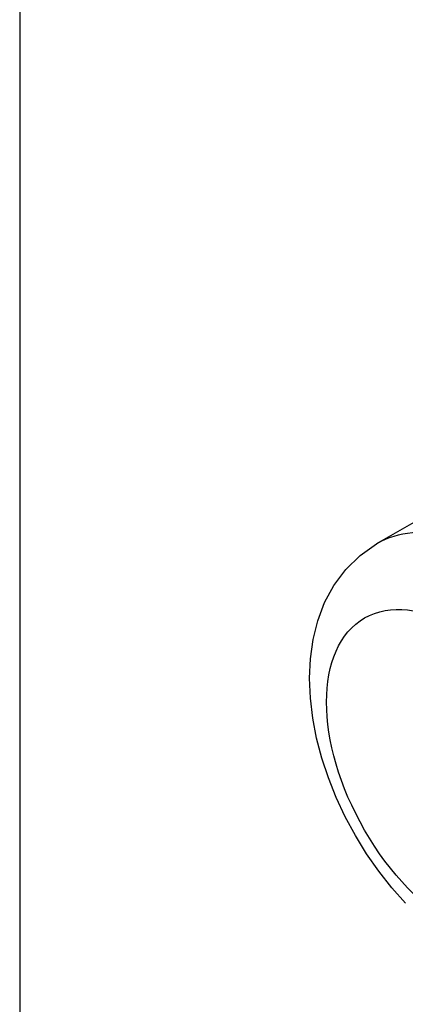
# Model space of a CAD drawing. Header units: inches. Extents: x 0 to 139, y -11 to 90.
# Tile 46 of 59: x 116.236 to 116.445, y 45.206 to 45.739. Entities that reach past the tile are written whole.
import ezdxf

# ---------------------------------------------------------------- set-up
doc = ezdxf.new("R2010")
doc.units = ezdxf.units.IN
doc.header["$LTSCALE"] = 8.352245
doc.header["$MEASUREMENT"] = 0
doc.layers.add('Visible Edges(ANSI)', color=7, linetype='Continuous', lineweight=25)
doc.layers.add('Visible Tangent Edges(ANSI)', color=7, linetype='Continuous', lineweight=25)

msp = doc.modelspace()

# ---------------------------------------------------------------- linework, layer by layer
at = {"layer": 'Visible Edges(ANSI)'}
msp.add_line((116.46287, 45.47449), (116.42946, 45.45521), dxfattribs=at)
at = {"layer": 'Visible Edges(ANSI)', "flags": 128}
msp.add_lwpolyline([(116.44515, 45.26072), (116.43763, 45.26917), (116.43056, 45.27814), (116.42398, 45.28757), (116.41794, 45.29739), (116.41245, 45.30754), (116.40757, 45.31796), (116.40334, 45.32856), (116.39978, 45.3393), (116.39694, 45.35011), (116.39486, 45.36093), (116.39357, 45.37172), (116.39312, 45.38243), (116.39358, 45.393), (116.39504, 45.4034), (116.39757, 45.41356), (116.40129, 45.4234), (116.4063, 45.43272), (116.4127, 45.44134), (116.42048, 45.44894), (116.42946, 45.45521)], dxfattribs=at)
at = {"layer": 'Visible Tangent Edges(ANSI)'}
msp.add_line((116.23625, 63.33572), (116.23625, 45.1925), dxfattribs=at)
msp.add_ellipse((116.49492, 45.34184), major_axis=(0.06545, -0.11337), ratio=0.57735, start_param=0, end_param=3.141593, dxfattribs=at)
msp.add_ellipse((116.47265, 45.32898), major_axis=(0.0497, -0.08609), ratio=0.57735, dxfattribs=at)

doc.saveas('drawing.dxf')
